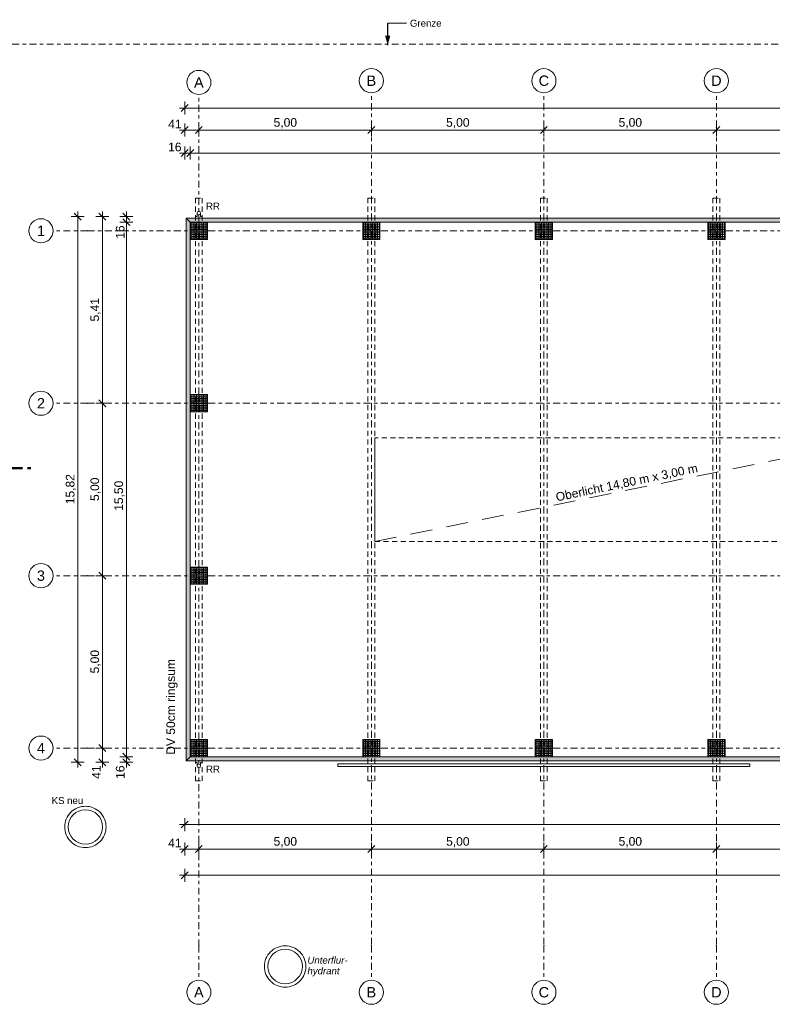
# Model space of a CAD drawing. Header units: metres. Extents: x -167 to 233, y -155 to 122.
# Tile 6 of 68: x 13 to 34, y 21 to 50. Entities that reach past the tile are written whole.
import ezdxf
from ezdxf.enums import TextEntityAlignment as Align

# ---------------------------------------------------------------- set-up
doc = ezdxf.new("R2010")
doc.units = ezdxf.units.M
doc.header["$MEASUREMENT"] = 0
for name, pattern in [('Achse', [0.4, 0.2, -0.1, 0, -0.1]), ('Raster', [0.4, 0.2, -0.1, 0, -0.1]), ('Schnittlinie', [0.6, 0.3, -0.15, 0, -0.15]), ('Strichlinie weit', [1.058333, 0.635, -0.423333]), ('Strichlinie_ eng', [0.23, 0.15, -0.08]), ('Untersicht', [0.2, 0.15, -0.05])]:
    doc.linetypes.add(name, pattern=pattern)
for name, color, linetype in [('10 Fassade', 7, 'Continuous'), ('10 Stütze', 7, 'Continuous'), ('10 Wand außen', 7, 'Continuous'), ('20 Träger', 7, 'Continuous'), ('30 Dachentwässerung', 7, 'Continuous'), ('30 Dachfenster', 7, 'Continuous'), ('50 Staffage', 7, 'Continuous'), ('60 Grenzen', 7, 'Continuous'), ('70 Kanal', 7, 'Continuous'), ('90 Achsraster', 7, 'Continuous'), ('90 Allgemein Beschriftung', 7, 'Continuous'), ('94 Genehmigungsplanung Bemaßung', 7, 'Continuous'), ('98 Schnitt Marker', 7, 'Continuous')]:
    doc.layers.add(name, color=color, linetype=linetype)
doc.styles.add('ERSTELLTER_STIL_1', font='arial.ttf')
doc.styles.add('ERSTELLTER_STIL_2', font='arial.ttf')
doc.styles.add('ERSTELLTER_STIL_3', font='ARIALUNI.ttf')
doc.styles.add('ERSTELLTER_STIL_4', font='arial.ttf')
doc.dimstyles.new('ERSTELLTER_STIL__1', dxfattribs={"dimtxt": 0.25, "dimasz": 0.19, "dimexe": 0.18, "dimexo": 0.1, "dimgap": 0, "dimtad": 1, "dimtih": 1, "dimtoh": 1, "dimzin": 0, "dimdsep": 46, "dimtxsty": 'ERSTELLTER_STIL_1', "dimblk": 'ARROWHEAD_6', "dimblk1": 'ARROWHEAD_6', "dimblk2": 'ARROWHEAD_6', "dimcen": 0.09, "dimclrd": 7, "dimclre": 7, "dimclrt": 7, "dimazin": 0, "dimtfac": 1, "dimtdec": 4, "dimtmove": 0, "dimatfit": 3, "dimfxl": 1, "dimtolj": 1, "dimtzin": 0, "dimarcsym": 0})
doc.dimstyles.new('ERSTELLTER_STIL__2', dxfattribs={"dimtxt": 0.25, "dimasz": 0.19, "dimexe": 0.18, "dimexo": 0.1, "dimgap": 0, "dimtad": 1, "dimzin": 0, "dimdsep": 46, "dimtxsty": 'ERSTELLTER_STIL_1', "dimblk": 'ARROWHEAD_6', "dimblk1": 'ARROWHEAD_6', "dimblk2": 'ARROWHEAD_6', "dimcen": 0.09, "dimclrd": 7, "dimclre": 7, "dimclrt": 7, "dimazin": 0, "dimtfac": 1, "dimtdec": 4, "dimtmove": 0, "dimatfit": 3, "dimfxl": 1, "dimtolj": 1, "dimtzin": 0, "dimarcsym": 0})
doc.dimstyles.new('ERSTELLTER_STIL__3', dxfattribs={"dimtxt": 0.18, "dimasz": 0.2736, "dimexe": 0.18, "dimexo": 0.0625, "dimgap": 0, "dimtad": 0, "dimtih": 1, "dimtoh": 1, "dimdec": 4, "dimzin": 0, "dimdsep": 46, "dimcen": 0.09, "dimadec": 0, "dimazin": 0, "dimtfac": 1, "dimtdec": 4, "dimtmove": 0, "dimatfit": 3, "dimldrblk": 'ARROWHEAD_5', "dimfxl": 1, "dimtolj": 1, "dimtzin": 0, "dimarcsym": 0})
pattern_1 = [(0, (27236.132094, 33357.27905), (0, 0.05), []), (90, (27236.132094, 33357.27905), (-0.05, 0), [])]

# ---------------------------------------------------------------- blocks, each defined once
blk = doc.blocks.new('Standard-Rastermarker_137')
at = {"layer": '90 Achsraster', "color": 14, "linetype": 'Raster', "lineweight": 18, "true_color": 0xa80000}
for p, q in [((1, 0), (0, 0)), ((1, 0), (24.731, 0)), ((24.731, 0), (25.731, 0))]:
    blk.add_line(p, q, dxfattribs=at)
at = {"layer": '90 Achsraster', "color": 14, "linetype": 'Continuous', "lineweight": 18, "true_color": 0xa80000, "flags": 128}
for points in [[(0, 0, 1), (-0.7, 0, 1)], [(26.431, 0, 1), (25.731, 0, 1)]]:
    blk.add_lwpolyline(points, format="xyb", close=True, dxfattribs=at)
at = {"layer": '90 Achsraster', "color": 14, "linetype": 'Raster', "lineweight": 18, "true_color": 0xa80000}
for p in [(1, 0), (1, 0), (24.731, 0), (24.731, 0)]:
    blk.add_point(p, dxfattribs=at)
at = {"layer": '90 Achsraster', "color": 14, "lineweight": 18, "true_color": 0xa80000, "style": 'ERSTELLTER_STIL_2'}
for tag, p in [('AC_MarkerText_1_0', (-0.569, -0.069)), ('AC_MarkerText_1_1', (25.862, -0.069))]:
    blk.add_attdef(tag, text='', height=0.3, rotation=90, dxfattribs=at).set_placement(p, align=Align.TOP_CENTER)
blk = doc.blocks.new('Standard-Rastermarker_138')
at = {"layer": '90 Achsraster', "color": 14, "linetype": 'Raster', "lineweight": 18, "true_color": 0xa80000}
for p, q in [((1, 0), (0, 0)), ((1, 0), (24.681, 0)), ((24.681, 0), (25.681, 0))]:
    blk.add_line(p, q, dxfattribs=at)
at = {"layer": '90 Achsraster', "color": 14, "linetype": 'Continuous', "lineweight": 18, "true_color": 0xa80000, "flags": 128}
for points in [[(0, 0, 1), (-0.7, 0, 1)], [(26.381, 0, 1), (25.681, 0, 1)]]:
    blk.add_lwpolyline(points, format="xyb", close=True, dxfattribs=at)
at = {"layer": '90 Achsraster', "color": 14, "linetype": 'Raster', "lineweight": 18, "true_color": 0xa80000}
for p in [(1, 0), (1, 0), (24.681, 0), (24.681, 0)]:
    blk.add_point(p, dxfattribs=at)
at = {"layer": '90 Achsraster', "color": 14, "lineweight": 18, "true_color": 0xa80000, "style": 'ERSTELLTER_STIL_2'}
for tag, p in [('AC_MarkerText_1_0', (-0.569, -0.069)), ('AC_MarkerText_1_1', (25.812, -0.069))]:
    blk.add_attdef(tag, text='', height=0.3, rotation=90, dxfattribs=at).set_placement(p, align=Align.TOP_CENTER)
blk = doc.blocks.new('Text 3D 27')
at = {"layer": '50 Staffage', "color": 1, "linetype": 'Continuous', "lineweight": 18, "true_color": 0xf50000}
for q in [(0, 0), (11.938, -0.079)]:
    blk.add_line((11.938, 0), q, dxfattribs=at)
at = {"layer": '50 Staffage', "color": 1, "linetype": 'Continuous', "lineweight": 18, "true_color": 0xf50000, "flags": 128}
blk.add_lwpolyline([(0, 0), (0, -0.079), (11.938, -0.079), (11.938, 0)], close=True, dxfattribs=at)
at = {"layer": '50 Staffage', "color": 1, "linetype": 'Continuous', "lineweight": 18, "true_color": 0xf50000}
blk.add_point((11.938, 0), dxfattribs=at)
blk = doc.blocks.new('Standard-Rastermarker_139')
at = {"layer": '90 Achsraster', "color": 14, "linetype": 'Raster', "lineweight": 18, "true_color": 0xa80000}
for q in [(0, 0), (45.443, 0)]:
    blk.add_line((1, 0), q, dxfattribs=at)
at = {"layer": '90 Achsraster', "color": 14, "linetype": 'Continuous', "lineweight": 18, "true_color": 0xa80000, "flags": 128}
blk.add_lwpolyline([(0, 0, 1), (-0.7, 0, 1)], format="xyb", close=True, dxfattribs=at)
at = {"layer": '90 Achsraster', "color": 14, "linetype": 'Raster', "lineweight": 18, "true_color": 0xa80000}
blk.add_point((1, 0), dxfattribs=at)
blk.add_point((1, 0), dxfattribs=at)
at = {"layer": '90 Achsraster', "color": 14, "lineweight": 18, "true_color": 0xa80000, "style": 'ERSTELLTER_STIL_2'}
for tag, p in [('AC_MarkerText_1_0', (-0.35, 0.15)), ('AC_MarkerText_1_1', (46.793, 0.15))]:
    blk.add_attdef(tag, text='', height=0.3, dxfattribs=at).set_placement(p, align=Align.TOP_CENTER)
blk = doc.blocks.new('Sandwichpaneele Wand horizontal - ACB')
at = {"layer": '10 Fassade', "linetype": 'Continuous', "lineweight": 0, "true_color": 0x9e9e9e}
blk.add_hatch(color=253, dxfattribs=at).paths.add_polyline_path([(0, 0), (15.5, 0), (15.62, 0.12), (-0.12, 0.12)])
at = {"layer": '10 Fassade', "color": 7, "linetype": 'Continuous', "lineweight": 13}
for p, q in [((15.62, 0.12), (-0.12, 0.12)), ((0, 0), (-0.12, 0.12)), ((0, 0), (15.5, 0)), ((15.5, 0), (15.62, 0.12))]:
    blk.add_line(p, q, dxfattribs=at)
blk = doc.blocks.new('Sandwichpaneele Wand horizontal - ACB_2')
at = {"layer": '10 Fassade', "linetype": 'Continuous', "lineweight": 0, "true_color": 0x9e9e9e}
blk.add_hatch(color=253, dxfattribs=at).paths.add_polyline_path([(0, 0), (20.25, 0), (20.25, 0.12), (-0.12, 0.12)])
at = {"layer": '10 Fassade', "color": 7, "linetype": 'Continuous', "lineweight": 13}
for p, q in [((20.25, 0.12), (-0.12, 0.12)), ((0, 0), (-0.12, 0.12)), ((0, 0), (20.25, 0)), ((20.25, 0), (20.25, 0.12))]:
    blk.add_line(p, q, dxfattribs=at)
blk = doc.blocks.new('Fallrohr 27')
at = {"layer": '30 Dachentwässerung', "color": 7, "linetype": 'Continuous', "lineweight": 13, "flags": 128}
for points in [[(-0.09, 0.05), (-0.0502, 0.05), (-0.0502, -0.05, 1), (0.0502, -0.05), (0.0502, 0.05), (0.09, 0.05), (0.09, 0.048), (0.052, 0.048), (0.052, -0.05, -1), (-0.052, -0.05), (-0.052, 0.048), (-0.09, 0.048)], [(-0.09, 0.05), (-0.0502, 0.05), (-0.0502, -0.05, 1), (0.0502, -0.05), (0.0502, 0.05), (0.09, 0.05), (0.09, 0.048), (0.052, 0.048), (0.052, -0.05, -1), (-0.052, -0.05), (-0.052, 0.048), (-0.09, 0.048)], [(-0.09, 0.05), (-0.0502, 0.05), (-0.0502, -0.05, 1), (0.0502, -0.05), (0.0502, 0.05), (0.09, 0.05), (0.09, 0.048), (0.052, 0.048), (0.052, -0.05, -1), (-0.052, -0.05), (-0.052, 0.048), (-0.09, 0.048)], [(0.05, -0.05, 1), (-0.05, -0.05, 1)]]:
    blk.add_lwpolyline(points, format="xyb", close=True, dxfattribs=at)
blk = doc.blocks.new('Sandwichpaneele Wand horizontal - ACB_3')
at = {"layer": '10 Fassade', "linetype": 'Continuous', "lineweight": 0, "true_color": 0x9e9e9e}
blk.add_hatch(color=253, dxfattribs=at).paths.add_polyline_path([(0, 0), (20.246, 0), (20.246, 0.12), (-0.12, 0.12)])
at = {"layer": '10 Fassade', "color": 7, "linetype": 'Continuous', "lineweight": 13}
for p, q in [((20.246, 0.12), (-0.12, 0.12)), ((0, 0), (-0.12, 0.12)), ((0, 0), (20.246, 0)), ((20.246, 0), (20.246, 0.12))]:
    blk.add_line(p, q, dxfattribs=at)
blk = doc.blocks.new('*D222', base_point=(27236.132, 33357.279))
at = {"layer": '94 Genehmigungsplanung Bemaßung', "color": 7, "linetype": 'Continuous', "lineweight": 13}
for p, q in [((17.441, 25.763), (17.241, 25.563)), ((17.341, 25.475), (17.341, 25.85)), ((17.851, 25.763), (17.651, 25.563)), ((17.751, 25.475), (17.751, 25.85)), ((17.191, 25.663), (17.341, 25.663)), ((17.341, 25.663), (17.751, 25.663))]:
    blk.add_line(p, q, dxfattribs=at)
at = {"layer": '94 Genehmigungsplanung Bemaßung', "color": 7, "lineweight": 13, "insert": (16.86, 25.713), "char_height": 0.25, "attachment_point": 7, "style": 'ERSTELLTER_STIL_1'}
blk.add_mtext('\\A1;{\\pql;\\fArial|b0|i0|c0|p0;\\W1.000000;41}', dxfattribs=at)
blk = doc.blocks.new('ARROWHEAD_6')
at = {"color": 0, "linetype": 'Continuous', "lineweight": 0}
for p, q in [((0, 0), (-1, 0)), ((-0.5, -0.5), (0.5, 0.5))]:
    blk.add_line(p, q, dxfattribs=at)
blk = doc.blocks.new('*D224', base_point=(27236.132, 33357.279))
at = {"layer": '94 Genehmigungsplanung Bemaßung', "color": 7, "linetype": 'Continuous', "lineweight": 13}
for p, q in [((17.851, 25.763), (17.651, 25.563)), ((17.751, 25.475), (17.751, 25.85)), ((22.851, 25.763), (22.651, 25.563)), ((22.751, 25.475), (22.751, 25.85)), ((17.751, 25.663), (22.751, 25.663))]:
    blk.add_line(p, q, dxfattribs=at)
at = {"layer": '94 Genehmigungsplanung Bemaßung', "color": 7, "lineweight": 13, "insert": (19.917, 25.713), "char_height": 0.25, "attachment_point": 7, "style": 'ERSTELLTER_STIL_1'}
blk.add_mtext('\\A1;{\\pql;\\fArial|b0|i0|c0|p0;\\W1.000000;5,00}', dxfattribs=at)
blk = doc.blocks.new('*D225', base_point=(27236.132, 33357.279))
at = {"layer": '94 Genehmigungsplanung Bemaßung', "color": 7, "linetype": 'Continuous', "lineweight": 13}
for p, q in [((22.851, 25.763), (22.651, 25.563)), ((22.751, 25.475), (22.751, 25.85)), ((27.851, 25.763), (27.651, 25.563)), ((27.751, 25.475), (27.751, 25.85)), ((22.751, 25.663), (27.751, 25.663))]:
    blk.add_line(p, q, dxfattribs=at)
at = {"layer": '94 Genehmigungsplanung Bemaßung', "color": 7, "lineweight": 13, "insert": (24.917, 25.713), "char_height": 0.25, "attachment_point": 7, "style": 'ERSTELLTER_STIL_1'}
blk.add_mtext('\\A1;{\\pql;\\fArial|b0|i0|c0|p0;\\W1.000000;5,00}', dxfattribs=at)
blk = doc.blocks.new('*D226', base_point=(27236.132, 33357.279))
at = {"layer": '94 Genehmigungsplanung Bemaßung', "color": 7, "linetype": 'Continuous', "lineweight": 13}
for p, q in [((27.851, 25.763), (27.651, 25.563)), ((27.751, 25.475), (27.751, 25.85)), ((32.851, 25.763), (32.651, 25.563)), ((32.751, 25.475), (32.751, 25.85)), ((27.751, 25.663), (32.751, 25.663))]:
    blk.add_line(p, q, dxfattribs=at)
at = {"layer": '94 Genehmigungsplanung Bemaßung', "color": 7, "lineweight": 13, "insert": (29.917, 25.713), "char_height": 0.25, "attachment_point": 7, "style": 'ERSTELLTER_STIL_1'}
blk.add_mtext('\\A1;{\\pql;\\fArial|b0|i0|c0|p0;\\W1.000000;5,00}', dxfattribs=at)
blk = doc.blocks.new('*D227', base_point=(27236.132, 33357.279))
at = {"layer": '94 Genehmigungsplanung Bemaßung', "color": 7, "linetype": 'Continuous', "lineweight": 13}
for p, q in [((32.851, 25.763), (32.651, 25.563)), ((32.751, 25.475), (32.751, 25.85)), ((37.851, 25.763), (37.651, 25.563)), ((37.751, 25.475), (37.751, 25.85)), ((32.751, 25.663), (37.751, 25.663))]:
    blk.add_line(p, q, dxfattribs=at)
at = {"layer": '94 Genehmigungsplanung Bemaßung', "color": 7, "lineweight": 13, "insert": (34.917, 25.713), "char_height": 0.25, "attachment_point": 7, "style": 'ERSTELLTER_STIL_1'}
blk.add_mtext('\\A1;{\\pql;\\fArial|b0|i0|c0|p0;\\W1.000000;5,00}', dxfattribs=at)
blk = doc.blocks.new('*D233', base_point=(27236.132, 33357.279))
at = {"layer": '94 Genehmigungsplanung Bemaßung', "color": 7, "linetype": 'Continuous', "lineweight": 13}
for p, q in [((17.191, 47.15), (17.341, 47.15)), ((17.441, 47.25), (17.241, 47.05)), ((17.341, 46.962), (17.341, 47.337)), ((17.341, 47.15), (58.162, 47.15)), ((58.062, 47.05), (58.262, 47.25)), ((58.162, 46.962), (58.162, 47.337)), ((58.162, 47.15), (58.312, 47.15))]:
    blk.add_line(p, q, dxfattribs=at)
at = {"layer": '94 Genehmigungsplanung Bemaßung', "color": 7, "lineweight": 13, "insert": (37.323, 47.2), "char_height": 0.25, "attachment_point": 7, "style": 'ERSTELLTER_STIL_1'}
blk.add_mtext('\\A1;{\\pql;\\fArial|b0|i0|c0|p0;\\W1.000000;40,82}', dxfattribs=at)
blk = doc.blocks.new('*D234', base_point=(27236.132, 33357.279))
at = {"layer": '94 Genehmigungsplanung Bemaßung', "color": 7, "linetype": 'Continuous', "lineweight": 13}
for p, q in [((17.441, 46.611), (17.241, 46.411)), ((17.341, 46.323), (17.341, 46.698)), ((17.851, 46.611), (17.651, 46.411)), ((17.751, 46.323), (17.751, 46.698)), ((17.191, 46.511), (17.341, 46.511)), ((17.341, 46.511), (17.751, 46.511))]:
    blk.add_line(p, q, dxfattribs=at)
at = {"layer": '94 Genehmigungsplanung Bemaßung', "color": 7, "lineweight": 13, "insert": (16.86, 46.561), "char_height": 0.25, "attachment_point": 7, "style": 'ERSTELLTER_STIL_1'}
blk.add_mtext('\\A1;{\\pql;\\fArial|b0|i0|c0|p0;\\W1.000000;41}', dxfattribs=at)
blk = doc.blocks.new('*D235', base_point=(27236.132, 33357.279))
at = {"layer": '94 Genehmigungsplanung Bemaßung', "color": 7, "linetype": 'Continuous', "lineweight": 13}
for p, q in [((17.851, 46.611), (17.651, 46.411)), ((17.751, 46.323), (17.751, 46.698)), ((22.851, 46.611), (22.651, 46.411)), ((22.751, 46.323), (22.751, 46.698)), ((17.751, 46.511), (22.751, 46.511))]:
    blk.add_line(p, q, dxfattribs=at)
at = {"layer": '94 Genehmigungsplanung Bemaßung', "color": 7, "lineweight": 13, "insert": (19.917, 46.561), "char_height": 0.25, "attachment_point": 7, "style": 'ERSTELLTER_STIL_1'}
blk.add_mtext('\\A1;{\\pql;\\fArial|b0|i0|c0|p0;\\W1.000000;5,00}', dxfattribs=at)
blk = doc.blocks.new('*D236', base_point=(27236.132, 33357.279))
at = {"layer": '94 Genehmigungsplanung Bemaßung', "color": 7, "linetype": 'Continuous', "lineweight": 13}
for p, q in [((22.851, 46.611), (22.651, 46.411)), ((22.751, 46.323), (22.751, 46.698)), ((27.851, 46.611), (27.651, 46.411)), ((27.751, 46.323), (27.751, 46.698)), ((22.751, 46.511), (27.751, 46.511))]:
    blk.add_line(p, q, dxfattribs=at)
at = {"layer": '94 Genehmigungsplanung Bemaßung', "color": 7, "lineweight": 13, "insert": (24.917, 46.561), "char_height": 0.25, "attachment_point": 7, "style": 'ERSTELLTER_STIL_1'}
blk.add_mtext('\\A1;{\\pql;\\fArial|b0|i0|c0|p0;\\W1.000000;5,00}', dxfattribs=at)
blk = doc.blocks.new('*D237', base_point=(27236.132, 33357.279))
at = {"layer": '94 Genehmigungsplanung Bemaßung', "color": 7, "linetype": 'Continuous', "lineweight": 13}
for p, q in [((27.851, 46.611), (27.651, 46.411)), ((27.751, 46.323), (27.751, 46.698)), ((32.851, 46.611), (32.651, 46.411)), ((32.751, 46.323), (32.751, 46.698)), ((27.751, 46.511), (32.751, 46.511))]:
    blk.add_line(p, q, dxfattribs=at)
at = {"layer": '94 Genehmigungsplanung Bemaßung', "color": 7, "lineweight": 13, "insert": (29.917, 46.561), "char_height": 0.25, "attachment_point": 7, "style": 'ERSTELLTER_STIL_1'}
blk.add_mtext('\\A1;{\\pql;\\fArial|b0|i0|c0|p0;\\W1.000000;5,00}', dxfattribs=at)
blk = doc.blocks.new('*D238', base_point=(27236.132, 33357.279))
at = {"layer": '94 Genehmigungsplanung Bemaßung', "color": 7, "linetype": 'Continuous', "lineweight": 13}
for p, q in [((32.851, 46.611), (32.651, 46.411)), ((32.751, 46.323), (32.751, 46.698)), ((37.851, 46.611), (37.651, 46.411)), ((37.751, 46.323), (37.751, 46.698)), ((32.751, 46.511), (37.751, 46.511))]:
    blk.add_line(p, q, dxfattribs=at)
at = {"layer": '94 Genehmigungsplanung Bemaßung', "color": 7, "lineweight": 13, "insert": (34.917, 46.561), "char_height": 0.25, "attachment_point": 7, "style": 'ERSTELLTER_STIL_1'}
blk.add_mtext('\\A1;{\\pql;\\fArial|b0|i0|c0|p0;\\W1.000000;5,00}', dxfattribs=at)
blk = doc.blocks.new('*D244', base_point=(27236.132, 33357.279))
at = {"layer": '94 Genehmigungsplanung Bemaßung', "color": 7, "linetype": 'Continuous', "lineweight": 13}
for p, q in [((14.429, 44), (14.054, 44)), ((14.341, 43.9), (14.141, 44.1)), ((14.241, 44), (14.241, 44.15)), ((14.241, 28.18), (14.241, 44)), ((14.141, 28.28), (14.341, 28.08)), ((14.429, 28.18), (14.054, 28.18)), ((14.241, 28.03), (14.241, 28.18))]:
    blk.add_line(p, q, dxfattribs=at)
at = {"layer": '94 Genehmigungsplanung Bemaßung', "color": 7, "lineweight": 13, "insert": (14.191, 35.661), "char_height": 0.25, "attachment_point": 7, "rotation": 90, "style": 'ERSTELLTER_STIL_1'}
blk.add_mtext('\\A1;{\\pql;\\fArial|b0|i0|c0|p0;\\W1.000000;15,82}', dxfattribs=at)
blk = doc.blocks.new('*D252', base_point=(27236.132, 33357.279))
at = {"layer": '94 Genehmigungsplanung Bemaßung', "color": 7, "linetype": 'Continuous', "lineweight": 13}
for p, q in [((15.837, 28.34), (15.462, 28.34)), ((15.549, 28.44), (15.749, 28.24)), ((15.549, 28.28), (15.749, 28.08)), ((15.649, 28.18), (15.649, 28.34)), ((15.837, 28.18), (15.462, 28.18)), ((15.649, 28.03), (15.649, 28.18))]:
    blk.add_line(p, q, dxfattribs=at)
at = {"layer": '94 Genehmigungsplanung Bemaßung', "color": 7, "lineweight": 13, "insert": (15.599, 27.698), "char_height": 0.25, "attachment_point": 7, "rotation": 90, "style": 'ERSTELLTER_STIL_1'}
blk.add_mtext('\\A1;{\\pql;\\fArial|b0|i0|c0|p0;\\W1.000000;16}', dxfattribs=at)
blk = doc.blocks.new('*D253', base_point=(27236.132, 33357.279))
at = {"layer": '94 Genehmigungsplanung Bemaßung', "color": 7, "linetype": 'Continuous', "lineweight": 13}
for p, q in [((15.837, 43.84), (15.462, 43.84)), ((15.749, 43.74), (15.549, 43.94)), ((15.649, 28.34), (15.649, 43.84)), ((15.837, 28.34), (15.462, 28.34)), ((15.549, 28.44), (15.749, 28.24))]:
    blk.add_line(p, q, dxfattribs=at)
at = {"layer": '94 Genehmigungsplanung Bemaßung', "color": 7, "lineweight": 13, "char_height": 0.25, "attachment_point": 7, "rotation": 90, "style": 'ERSTELLTER_STIL_1'}
for s, insert in [('\\A1;{\\pql;\\fArial|b0|i0|c0|p0;\\W1.000000;16}', (15.599, 43.358)), ('\\A1;{\\pql;\\fArial|b0|i0|c0|p0;\\W1.000000;15,50}', (15.599, 35.47))]:
    blk.add_mtext(s, dxfattribs=dict(at, insert=insert))
blk = doc.blocks.new('*D254', base_point=(27236.132, 33357.279))
at = {"layer": '94 Genehmigungsplanung Bemaßung', "color": 7, "linetype": 'Continuous', "lineweight": 13}
for p, q in [((15.837, 44), (15.462, 44)), ((15.549, 44.1), (15.749, 43.9)), ((15.649, 44), (15.649, 44.15)), ((15.649, 43.84), (15.649, 44)), ((15.837, 43.84), (15.462, 43.84)), ((15.749, 43.74), (15.549, 43.94))]:
    blk.add_line(p, q, dxfattribs=at)
blk = doc.blocks.new('*D255', base_point=(27236.132, 33357.279))
at = {"layer": '94 Genehmigungsplanung Bemaßung', "color": 7, "linetype": 'Continuous', "lineweight": 13}
for p, q in [((17.341, 26.186), (17.341, 26.561)), ((58.162, 26.186), (58.162, 26.561)), ((17.191, 26.374), (17.341, 26.374)), ((17.441, 26.474), (17.241, 26.274)), ((17.341, 26.374), (58.162, 26.374)), ((58.062, 26.274), (58.262, 26.474)), ((58.162, 26.374), (58.312, 26.374))]:
    blk.add_line(p, q, dxfattribs=at)
at = {"layer": '94 Genehmigungsplanung Bemaßung', "color": 7, "lineweight": 13, "insert": (37.323, 26.424), "char_height": 0.25, "attachment_point": 7, "style": 'ERSTELLTER_STIL_1'}
blk.add_mtext('\\A1;{\\pql;\\fArial|b0|i0|c0|p0;\\W1.000000;40,82}', dxfattribs=at)
blk = doc.blocks.new('*D256', base_point=(27236.132, 33357.279))
at = {"layer": '94 Genehmigungsplanung Bemaßung', "color": 7, "linetype": 'Continuous', "lineweight": 13}
for p, q in [((17.341, 45.656), (17.341, 46.031)), ((17.501, 45.656), (17.501, 46.031)), ((17.191, 45.843), (17.341, 45.843)), ((17.441, 45.943), (17.241, 45.743)), ((17.341, 45.843), (17.501, 45.843)), ((17.601, 45.943), (17.401, 45.743))]:
    blk.add_line(p, q, dxfattribs=at)
at = {"layer": '94 Genehmigungsplanung Bemaßung', "color": 7, "lineweight": 13, "insert": (16.86, 45.893), "char_height": 0.25, "attachment_point": 7, "style": 'ERSTELLTER_STIL_1'}
blk.add_mtext('\\A1;{\\pql;\\fArial|b0|i0|c0|p0;\\W1.000000;16}', dxfattribs=at)
blk = doc.blocks.new('*D257', base_point=(27236.132, 33357.279))
at = {"layer": '94 Genehmigungsplanung Bemaßung', "color": 7, "linetype": 'Continuous', "lineweight": 13}
for p, q in [((17.501, 45.656), (17.501, 46.031)), ((58.002, 45.656), (58.002, 46.031)), ((17.601, 45.943), (17.401, 45.743)), ((17.501, 45.843), (58.002, 45.843)), ((57.902, 45.743), (58.102, 45.943))]:
    blk.add_line(p, q, dxfattribs=at)
at = {"layer": '94 Genehmigungsplanung Bemaßung', "color": 7, "lineweight": 13, "char_height": 0.25, "attachment_point": 7, "style": 'ERSTELLTER_STIL_1'}
for s, insert in [('\\A1;{\\pql;\\fArial|b0|i0|c0|p0;\\W1.000000;40,50}', (37.132, 45.893)), ('\\A1;{\\pql;\\fArial|b0|i0|c0|p0;\\W1.000000;16}', (57.521, 45.893))]:
    blk.add_mtext(s, dxfattribs=dict(at, insert=insert))
blk = doc.blocks.new('*D259', base_point=(27236.132, 33357.279))
at = {"layer": '94 Genehmigungsplanung Bemaßung', "color": 7, "linetype": 'Continuous', "lineweight": 13}
for p, q in [((15.142, 28.59), (14.767, 28.59)), ((14.855, 28.69), (15.055, 28.49)), ((14.955, 28.18), (14.955, 28.59)), ((14.855, 28.28), (15.055, 28.08)), ((15.142, 28.18), (14.767, 28.18)), ((14.955, 28.03), (14.955, 28.18))]:
    blk.add_line(p, q, dxfattribs=at)
at = {"layer": '94 Genehmigungsplanung Bemaßung', "color": 7, "lineweight": 13, "insert": (14.905, 27.698), "char_height": 0.25, "attachment_point": 7, "rotation": 90, "style": 'ERSTELLTER_STIL_1'}
blk.add_mtext('\\A1;{\\pql;\\fArial|b0|i0|c0|p0;\\W1.000000;41}', dxfattribs=at)
blk = doc.blocks.new('*D260', base_point=(27236.132, 33357.279))
at = {"layer": '94 Genehmigungsplanung Bemaßung', "color": 7, "linetype": 'Continuous', "lineweight": 13}
for p, q in [((15.142, 33.59), (14.767, 33.59)), ((14.855, 33.69), (15.055, 33.49)), ((14.955, 28.59), (14.955, 33.59)), ((15.142, 28.59), (14.767, 28.59)), ((14.855, 28.69), (15.055, 28.49))]:
    blk.add_line(p, q, dxfattribs=at)
at = {"layer": '94 Genehmigungsplanung Bemaßung', "color": 7, "lineweight": 13, "insert": (14.905, 30.756), "char_height": 0.25, "attachment_point": 7, "rotation": 90, "style": 'ERSTELLTER_STIL_1'}
blk.add_mtext('\\A1;{\\pql;\\fArial|b0|i0|c0|p0;\\W1.000000;5,00}', dxfattribs=at)
blk = doc.blocks.new('*D261', base_point=(27236.132, 33357.279))
at = {"layer": '94 Genehmigungsplanung Bemaßung', "color": 7, "linetype": 'Continuous', "lineweight": 13}
for p, q in [((15.142, 38.59), (14.767, 38.59)), ((14.855, 38.69), (15.055, 38.49)), ((14.955, 33.59), (14.955, 38.59)), ((15.142, 33.59), (14.767, 33.59)), ((14.855, 33.69), (15.055, 33.49))]:
    blk.add_line(p, q, dxfattribs=at)
at = {"layer": '94 Genehmigungsplanung Bemaßung', "color": 7, "lineweight": 13, "insert": (14.905, 35.756), "char_height": 0.25, "attachment_point": 7, "rotation": 90, "style": 'ERSTELLTER_STIL_1'}
blk.add_mtext('\\A1;{\\pql;\\fArial|b0|i0|c0|p0;\\W1.000000;5,00}', dxfattribs=at)
blk = doc.blocks.new('*D262', base_point=(27236.132, 33357.279))
at = {"layer": '94 Genehmigungsplanung Bemaßung', "color": 7, "linetype": 'Continuous', "lineweight": 13}
for p, q in [((15.142, 44), (14.767, 44)), ((15.055, 43.9), (14.855, 44.1)), ((14.955, 44), (14.955, 44.15)), ((14.955, 38.59), (14.955, 44)), ((15.142, 38.59), (14.767, 38.59)), ((14.855, 38.69), (15.055, 38.49))]:
    blk.add_line(p, q, dxfattribs=at)
at = {"layer": '94 Genehmigungsplanung Bemaßung', "color": 7, "lineweight": 13, "insert": (14.905, 40.961), "char_height": 0.25, "attachment_point": 7, "rotation": 90, "style": 'ERSTELLTER_STIL_1'}
blk.add_mtext('\\A1;{\\pql;\\fArial|b0|i0|c0|p0;\\W1.000000;5,41}', dxfattribs=at)
blk = doc.blocks.new('*D263', base_point=(27236.132, 33357.279))
at = {"layer": '94 Genehmigungsplanung Bemaßung', "color": 7, "linetype": 'Continuous', "lineweight": 13}
for p, q in [((17.191, 24.901), (17.341, 24.901)), ((17.441, 25.001), (17.241, 24.801)), ((17.341, 24.714), (17.341, 25.089)), ((17.341, 24.901), (58.162, 24.901)), ((58.062, 24.801), (58.262, 25.001)), ((58.162, 24.714), (58.162, 25.089)), ((58.162, 24.901), (58.312, 24.901))]:
    blk.add_line(p, q, dxfattribs=at)
at = {"layer": '94 Genehmigungsplanung Bemaßung', "color": 7, "lineweight": 13, "insert": (37.323, 24.951), "char_height": 0.25, "attachment_point": 7, "style": 'ERSTELLTER_STIL_1'}
blk.add_mtext('\\A1;{\\pql;\\fArial|b0|i0|c0|p0;\\W1.000000;40,82}', dxfattribs=at)
blk = doc.blocks.new('ARROWHEAD_5')
at = {"linetype": 'Continuous', "lineweight": 0}
blk.add_hatch(color=0, dxfattribs=at).paths.add_polyline_path([(-1, 0.2679), (0, 0), (-1, -0.2679)])
at = {"color": 0, "linetype": 'Continuous', "lineweight": 0}
blk.add_line((0, 0), (-1, 0), dxfattribs=at)
blk = doc.blocks.new('Standard-Rastermarker_151')
at = {"layer": '60 Grenzen', "color": 7, "linetype": 'Raster', "lineweight": 13}
blk.add_line((1, 0), (204.904, 0), dxfattribs=at)

msp = doc.modelspace()

# ---------------------------------------------------------------- hatches: boundary and pattern name
at = {"layer": '10 Stütze', "linetype": 'Continuous', "lineweight": 18}
h = msp.add_hatch(dxfattribs=at)
h.set_pattern_fill('Beton__Fertigteil_Träger_1D', color=8, style=0, pattern_type=2)
h.set_pattern_definition(pattern_1)
h.paths.add_polyline_path([(17.501, 43.84), (17.501, 43.34), (18.001, 43.34), (18.001, 43.84)])
h = msp.add_hatch(dxfattribs=at)
h.set_pattern_fill('Beton__Fertigteil_Träger_1D', color=8, style=0, pattern_type=2)
h.set_pattern_definition(pattern_1)
h.paths.add_polyline_path([(22.501, 43.84), (22.501, 43.34), (23.001, 43.34), (23.001, 43.84)])
h = msp.add_hatch(dxfattribs=at)
h.set_pattern_fill('Beton__Fertigteil_Träger_1D', color=8, style=0, pattern_type=2)
h.set_pattern_definition(pattern_1)
h.paths.add_polyline_path([(27.501, 43.84), (27.501, 43.34), (28.001, 43.34), (28.001, 43.84)])
h = msp.add_hatch(dxfattribs=at)
h.set_pattern_fill('Beton__Fertigteil_Träger_1D', color=8, style=0, pattern_type=2)
h.set_pattern_definition(pattern_1)
h.paths.add_polyline_path([(32.501, 43.84), (32.501, 43.34), (33.001, 43.34), (33.001, 43.84)])
h = msp.add_hatch(dxfattribs=at)
h.set_pattern_fill('Beton__Fertigteil_Stütze_B9', color=8, style=0, pattern_type=2)
h.set_pattern_definition(pattern_1)
h.paths.add_polyline_path([(17.501, 38.34), (18.001, 38.34), (18.001, 38.84), (17.501, 38.84)])
h = msp.add_hatch(dxfattribs=at)
h.set_pattern_fill('Beton__Fertigteil_Stütze_B9', color=8, style=0, pattern_type=2)
h.set_pattern_definition(pattern_1)
h.paths.add_polyline_path([(17.501, 33.34), (18.001, 33.34), (18.001, 33.84), (17.501, 33.84)])
h = msp.add_hatch(dxfattribs=at)
h.set_pattern_fill('Beton__Fertigteil_Träger_1D', color=8, style=0, pattern_type=2)
h.set_pattern_definition(pattern_1)
h.paths.add_polyline_path([(17.501, 28.84), (17.501, 28.34), (18.001, 28.34), (18.001, 28.84)])
h = msp.add_hatch(dxfattribs=at)
h.set_pattern_fill('Beton__Fertigteil_Träger_1D', color=8, style=0, pattern_type=2)
h.set_pattern_definition(pattern_1)
h.paths.add_polyline_path([(22.501, 28.84), (22.501, 28.34), (23.001, 28.34), (23.001, 28.84)])
h = msp.add_hatch(dxfattribs=at)
h.set_pattern_fill('Beton__Fertigteil_Träger_1D', color=8, style=0, pattern_type=2)
h.set_pattern_definition(pattern_1)
h.paths.add_polyline_path([(27.501, 28.84), (27.501, 28.34), (28.001, 28.34), (28.001, 28.84)])
h = msp.add_hatch(dxfattribs=at)
h.set_pattern_fill('Beton__Fertigteil_Träger_1D', color=8, style=0, pattern_type=2)
h.set_pattern_definition(pattern_1)
h.paths.add_polyline_path([(32.501, 28.84), (32.501, 28.34), (33.001, 28.34), (33.001, 28.84)])

# ---------------------------------------------------------------- linework, layer by layer
at = {"color": 7, "linetype": 'Strichlinie_ eng', "lineweight": 13, "flags": 128}
msp.add_lwpolyline([(22.851, 34.585), (37.651, 34.585), (37.651, 37.585), (22.851, 37.585)], close=True, dxfattribs=at)
at = {"layer": '10 Stütze', "color": 7, "linetype": 'Continuous', "lineweight": 13, "flags": 128}
for points in [[(17.501, 43.84), (17.501, 43.34), (18.001, 43.34), (18.001, 43.84)], [(22.501, 43.84), (22.501, 43.34), (23.001, 43.34), (23.001, 43.84)], [(27.501, 43.84), (27.501, 43.34), (28.001, 43.34), (28.001, 43.84)], [(32.501, 43.84), (32.501, 43.34), (33.001, 43.34), (33.001, 43.84)], [(17.501, 38.34), (18.001, 38.34), (18.001, 38.84), (17.501, 38.84)], [(17.501, 33.34), (18.001, 33.34), (18.001, 33.84), (17.501, 33.84)], [(17.501, 28.84), (17.501, 28.34), (18.001, 28.34), (18.001, 28.84)], [(22.501, 28.84), (22.501, 28.34), (23.001, 28.34), (23.001, 28.84)], [(27.501, 28.84), (27.501, 28.34), (28.001, 28.34), (28.001, 28.84)], [(32.501, 28.84), (32.501, 28.34), (33.001, 28.34), (33.001, 28.84)]]:
    msp.add_lwpolyline(points, close=True, dxfattribs=at)
at = {"layer": '20 Träger', "color": 7, "linetype": 'Untersicht', "lineweight": 18}
for p, q in [((17.651, 44.54), (17.851, 44.54)), ((17.651, 27.64), (17.651, 44.54)), ((17.851, 27.64), (17.851, 44.54)), ((22.651, 44.54), (22.851, 44.54)), ((22.651, 27.64), (22.651, 44.54)), ((22.851, 27.64), (22.851, 44.54)), ((27.651, 44.54), (27.851, 44.54)), ((27.651, 27.64), (27.651, 44.54)), ((27.851, 27.64), (27.851, 44.54)), ((32.651, 44.54), (32.851, 44.54)), ((32.651, 27.64), (32.651, 44.54)), ((32.851, 27.64), (32.851, 44.54)), ((17.651, 27.64), (17.851, 27.64)), ((22.651, 27.64), (22.851, 27.64)), ((27.651, 27.64), (27.851, 27.64)), ((32.651, 27.64), (32.851, 27.64))]:
    msp.add_line(p, q, dxfattribs=at)
at = {"layer": '20 Träger', "color": 7, "linetype": 'Achse', "lineweight": 13}
for p, q in [((17.651, 43.84), (17.851, 43.84)), ((22.651, 43.84), (22.851, 43.84)), ((27.651, 43.84), (27.851, 43.84)), ((32.651, 43.84), (32.851, 43.84))]:
    msp.add_line(p, q, dxfattribs=at)
at = {"layer": '70 Kanal', "color": 7, "linetype": 'Strichlinie weit', "lineweight": 13}
msp.add_line((22.851, 34.585), (37.651, 37.585), dxfattribs=at)
at = {"layer": '70 Kanal', "color": 7, "linetype": 'Continuous', "lineweight": 13, "flags": 128}
for points in [[(13.862, 26.304, 0.414214), (14.462, 25.704, 0.414214), (15.062, 26.304, 0.414214), (14.462, 26.904, 0.414214)], [(13.962, 26.304, -1), (14.962, 26.304, -1)], [(19.651, 22.258, 0.414214), (20.251, 21.658, 0.414214), (20.851, 22.258, 0.414214), (20.251, 22.858, 0.414214)], [(19.751, 22.258, -1), (20.751, 22.258, -1)]]:
    msp.add_lwpolyline(points, format="xyb", close=True, dxfattribs=at)
at = {"layer": '98 Schnitt Marker', "color": 7, "linetype": 'Schnittlinie', "lineweight": 50}
msp.add_line((11.635, 36.705), (12.985, 36.705), dxfattribs=at)

# ---------------------------------------------------------------- block references
at = {"layer": '10 Fassade', "color": 7, "linetype": 'Continuous', "lineweight": 13, "xscale": -1}
for name, p, rotation in [('Sandwichpaneele Wand horizontal - ACB', (17.501, 43.84), 90), ('Sandwichpaneele Wand horizontal - ACB_2', (17.501, 28.34), 180)]:
    msp.add_blockref(name, p, dxfattribs=dict(at, rotation=rotation))
at = {"layer": '10 Fassade', "color": 7, "linetype": 'Continuous', "lineweight": 13}
msp.add_blockref('Sandwichpaneele Wand horizontal - ACB_3', (17.501, 43.84), dxfattribs=at)
at = {"layer": '30 Dachentwässerung', "color": 7, "linetype": 'Continuous', "lineweight": 13, "rotation": 180}
msp.add_blockref('Fallrohr 27', (17.751, 44.054), dxfattribs=at)
at = {"layer": '30 Dachentwässerung', "color": 7, "linetype": 'Continuous', "lineweight": 13, "xscale": -1}
msp.add_blockref('Fallrohr 27', (17.751, 28.126), dxfattribs=at)
at = {"layer": '50 Staffage', "color": 1, "linetype": 'Continuous', "lineweight": 18, "true_color": 0xf50000}
msp.add_blockref('Text 3D 27', (21.782, 28.131), dxfattribs=at)
at = {"layer": '60 Grenzen', "color": 7, "linetype": 'Continuous', "lineweight": 18}
msp.add_blockref('Standard-Rastermarker_151', (2.342, 48.999), dxfattribs=at)
at = {"layer": '90 Achsraster', "color": 7, "linetype": 'Continuous', "lineweight": 18}
ref = msp.add_blockref('Standard-Rastermarker_137', (22.751, 47.592), dxfattribs=dict(at, rotation=270))
ref.add_attrib('AC_MarkerText_1', 'B', dxfattribs={"color": 14, "lineweight": 18, "true_color": 0xa80000, "height": 0.3, "rotation": 360, "style": 'ERSTELLTER_STIL_2'}).set_placement((22.751, 48.092), align=Align.TOP_CENTER)
ref.add_attrib('AC_MarkerText_1_1', 'B', dxfattribs={"color": 14, "lineweight": 18, "true_color": 0xa80000, "height": 0.3, "rotation": 360, "style": 'ERSTELLTER_STIL_2'}).set_placement((22.751, 21.661), align=Align.TOP_CENTER)
ref = msp.add_blockref('Standard-Rastermarker_137', (27.751, 47.592), dxfattribs=dict(at, rotation=270))
ref.add_attrib('AC_MarkerText_1', 'C', dxfattribs={"color": 14, "lineweight": 18, "true_color": 0xa80000, "height": 0.3, "rotation": 360, "style": 'ERSTELLTER_STIL_2'}).set_placement((27.751, 48.092), align=Align.TOP_CENTER)
ref.add_attrib('AC_MarkerText_1_1', 'C', dxfattribs={"color": 14, "lineweight": 18, "true_color": 0xa80000, "height": 0.3, "rotation": 360, "style": 'ERSTELLTER_STIL_2'}).set_placement((27.751, 21.661), align=Align.TOP_CENTER)
ref = msp.add_blockref('Standard-Rastermarker_137', (32.751, 47.592), dxfattribs=dict(at, rotation=270))
ref.add_attrib('AC_MarkerText_1', 'D', dxfattribs={"color": 14, "lineweight": 18, "true_color": 0xa80000, "height": 0.3, "rotation": 360, "style": 'ERSTELLTER_STIL_2'}).set_placement((32.751, 48.092), align=Align.TOP_CENTER)
ref.add_attrib('AC_MarkerText_1_1', 'D', dxfattribs={"color": 14, "lineweight": 18, "true_color": 0xa80000, "height": 0.3, "rotation": 360, "style": 'ERSTELLTER_STIL_2'}).set_placement((32.751, 21.661), align=Align.TOP_CENTER)
ref = msp.add_blockref('Standard-Rastermarker_138', (17.751, 47.542), dxfattribs=dict(at, rotation=270))
ref.add_attrib('AC_MarkerText_1', 'A', dxfattribs={"color": 14, "lineweight": 18, "true_color": 0xa80000, "height": 0.3, "rotation": 360, "style": 'ERSTELLTER_STIL_2'}).set_placement((17.751, 48.042), align=Align.TOP_CENTER)
ref.add_attrib('AC_MarkerText_1_1', 'A', dxfattribs={"color": 14, "lineweight": 18, "true_color": 0xa80000, "height": 0.3, "rotation": 360, "style": 'ERSTELLTER_STIL_2'}).set_placement((17.751, 21.661), align=Align.TOP_CENTER)
ref = msp.add_blockref('Standard-Rastermarker_139', (13.524, 43.59), dxfattribs=at)
ref.add_attrib('AC_MarkerText_1', '1', dxfattribs={"color": 14, "lineweight": 18, "true_color": 0xa80000, "height": 0.3, "style": 'ERSTELLTER_STIL_2'}).set_placement((13.174, 43.74), align=Align.TOP_CENTER)
ref = msp.add_blockref('Standard-Rastermarker_139', (13.524, 38.59), dxfattribs=at)
ref.add_attrib('AC_MarkerText_1', '2', dxfattribs={"color": 14, "lineweight": 18, "true_color": 0xa80000, "height": 0.3, "style": 'ERSTELLTER_STIL_2'}).set_placement((13.174, 38.74), align=Align.TOP_CENTER)
ref = msp.add_blockref('Standard-Rastermarker_139', (13.524, 33.59), dxfattribs=at)
ref.add_attrib('AC_MarkerText_1', '3', dxfattribs={"color": 14, "lineweight": 18, "true_color": 0xa80000, "height": 0.3, "style": 'ERSTELLTER_STIL_2'}).set_placement((13.174, 33.74), align=Align.TOP_CENTER)
ref = msp.add_blockref('Standard-Rastermarker_139', (13.524, 28.59), dxfattribs=at)
ref.add_attrib('AC_MarkerText_1', '4', dxfattribs={"color": 14, "lineweight": 18, "true_color": 0xa80000, "height": 0.3, "style": 'ERSTELLTER_STIL_2'}).set_placement((13.174, 28.74), align=Align.TOP_CENTER)

# ---------------------------------------------------------------- texts
at = {"layer": '10 Wand außen', "color": 7, "linetype": 'Continuous', "lineweight": 13, "char_height": 0.2, "attachment_point": 1, "style": 'ERSTELLTER_STIL_1'}
for s, insert in [('\\A1;{\\pql;\\fArial|b0|i0|c0|p0;\\W1.000000;RR}', (17.958, 44.405)), ('\\A1;{\\pql;\\fArial|b0|i0|c0|p0;\\W1.000000;RR}', (17.958, 28.081)), ('\\A1;{\\pql;\\fArial|b0|i0|c0|p0;\\W1.000000;KS neu}', (13.483, 27.169))]:
    msp.add_mtext(s, dxfattribs=dict(at, insert=insert))
at = {"layer": '10 Wand außen', "color": 7, "linetype": 'Continuous', "lineweight": 13, "insert": (20.897, 22.539), "char_height": 0.2, "attachment_point": 1, "line_spacing_factor": 0.930362, "style": 'ERSTELLTER_STIL_4'}
msp.add_mtext('\\A1;{\\pql;\\fArial|b0|i1|c0|p0;\\W1.000000;Unter\\fArial|b0|i1|c0|p0;\\W1.000000;flur-\\P\\pql;\\fArial|b0|i1|c0|p0;\\W1.000000;hydrant}', dxfattribs=at)
at = {"layer": '30 Dachfenster', "color": 7, "linetype": 'Continuous', "lineweight": 13, "insert": (28.074, 35.987), "char_height": 0.25, "attachment_point": 1, "rotation": 11.7683, "style": 'ERSTELLTER_STIL_1'}
msp.add_mtext('\\A1;{\\pql;\\fArial|b0|i0|c0|p0;\\W1.000000;Oberlicht 14,\\fArial|b0|i0|c0|p0;\\W1.000000;8\\fArial|b0|i0|c0|p0;\\W1.000000;0 m x 3,00 m}', dxfattribs=at)
at = {"layer": '90 Allgemein Beschriftung', "color": 7, "linetype": 'Continuous', "lineweight": 13, "insert": (23.869, 49.608), "char_height": 0.2, "attachment_point": 4, "style": 'ERSTELLTER_STIL_3'}
msp.add_mtext('\\A1;{\\pql;\\fArial Unicode MS|b0|i0|c0|p0;\\W1.000000;Grenze\\fArial Unicode MS|b0|i0|c0|p0;\\W1.000000; }', dxfattribs=at)
at = {"layer": '90 Allgemein Beschriftung', "color": 7, "linetype": 'Continuous', "lineweight": 13, "insert": (16.811, 28.397), "char_height": 0.25, "attachment_point": 1, "rotation": 90, "style": 'ERSTELLTER_STIL_1'}
msp.add_mtext('\\A1;{\\pql;\\fArial|b0|i0|c0|p0;\\W1.000000;DV 50cm\\fArial|b0|i0|c0|p0;\\W1.000000; ringsum}', dxfattribs=at)

# ---------------------------------------------------------------- dimensions: what is measured, and where the dimension line sits
at = {"layer": '94 Genehmigungsplanung Bemaßung', "color": 7, "linetype": 'Continuous', "lineweight": 13}
for base, p1, p2, picture, middle in [((17.751, 46.511), (17.341, 44), (17.751, 47.542), '*D234', (17.05, 46.686)), ((58.162, 47.15), (17.341, 44), (58.162, 44), '*D233', (37.742, 47.325)), ((22.751, 46.511), (17.751, 47.542), (22.751, 47.592), '*D235', (20.241, 46.686)), ((27.751, 46.511), (22.751, 47.592), (27.751, 47.592), '*D236', (25.241, 46.686)), ((32.751, 46.511), (27.751, 47.592), (32.751, 47.592), '*D237', (30.241, 46.686)), ((37.751, 46.511), (32.751, 47.592), (37.751, 47.592), '*D238', (35.241, 46.686)), ((17.501, 45.843), (17.341, 42.693), (17.501, 43.84), '*D256', (17.05, 46.018)), ((58.002, 45.843), (17.501, 43.84), (58.002, 43.84), '*D257', (37.551, 46.018)), ((17.751, 25.663), (17.341, 28.18), (17.751, 28.17), '*D222', (17.05, 25.838)), ((58.162, 26.374), (17.341, 28.18), (58.162, 28.18), '*D255', (37.742, 26.549)), ((58.162, 24.901), (17.341, 28.18), (58.162, 28.18), '*D263', (37.742, 25.076)), ((22.751, 25.663), (17.751, 28.17), (22.751, 21.861), '*D224', (20.241, 25.838)), ((27.751, 25.663), (22.751, 21.861), (27.751, 21.861), '*D225', (25.241, 25.838)), ((32.751, 25.663), (27.751, 21.861), (32.751, 21.861), '*D226', (30.241, 25.838)), ((37.751, 25.663), (32.751, 21.861), (37.751, 21.861), '*D227', (35.241, 25.838))]:
    dim = msp.add_linear_dim(base=base, p1=p1, p2=p2, dimstyle='ERSTELLTER_STIL__1', dxfattribs=at)
    dim.commit()
    dim.dimension.update_dxf_attribs({"geometry": picture, "text_midpoint": middle, "dimtype": 160})
for base, p1, p2, picture, middle in [((14.955, 44), (13.174, 38.59), (18.055, 44), '*D262', (14.78, 41.285)), ((14.241, 44), (17.341, 28.18), (17.341, 44), '*D244', (14.066, 36.079)), ((15.649, 44), (17.501, 43.84), (17.341, 44), '*D254', (15.474, 43.549)), ((15.649, 43.84), (17.501, 28.34), (17.501, 43.84), '*D253', (15.474, 35.889)), ((14.955, 38.59), (13.174, 33.59), (13.174, 38.59), '*D261', (14.78, 36.08)), ((14.955, 33.59), (13.174, 28.59), (13.174, 33.59), '*D260', (14.78, 31.08)), ((14.955, 28.59), (18.055, 28.18), (13.174, 28.59), '*D259', (14.78, 27.889)), ((15.649, 28.34), (17.341, 28.18), (17.501, 28.34), '*D252', (15.474, 27.889))]:
    dim = msp.add_linear_dim(base=base, p1=p1, p2=p2, angle=90, dimstyle='ERSTELLTER_STIL__2', dxfattribs=at)
    dim.commit()
    dim.dimension.update_dxf_attribs({"geometry": picture, "text_midpoint": middle, "dimtype": 160, "text_rotation": 90})

# ---------------------------------------------------------------- leaders
at = {"layer": '90 Allgemein Beschriftung', "color": 7, "linetype": 'Continuous', "lineweight": 13, "annotation_type": 0, "has_hookline": 1, "hookline_direction": 0, "text_width": 0.891}
msp.add_leader([(23.224, 48.97), (23.224, 49.608), (23.769, 49.618)], dimstyle='ERSTELLTER_STIL__3', dxfattribs=at)

doc.saveas('drawing.dxf')
